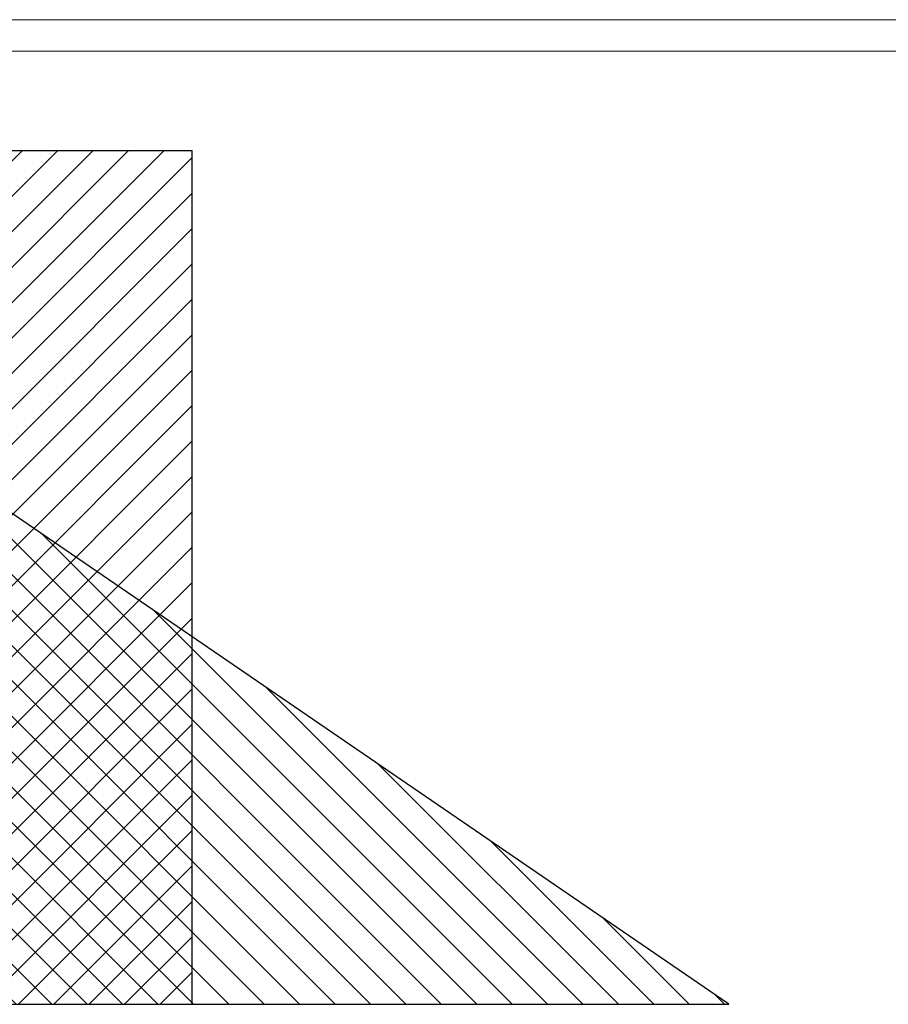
# Model space of a CAD drawing. Header units: millimetres. Extents: x 0 to 39823, y 0 to 11880.
# Tile 17 of 83: x 17070 to 19823, y 8759 to 11880. Entities that reach past the tile are written whole.
import ezdxf

# ---------------------------------------------------------------- set-up
doc = ezdxf.new("R2010")
doc.units = ezdxf.units.MM
for name, color, linetype in [('FORMAT', 7, 'Continuous'), ('ODMIKI funkcionalni', 253, 'Continuous'), ('ODMIKI varnostni', 252, 'Continuous')]:
    doc.layers.add(name, color=color, linetype=linetype)

msp = doc.modelspace()

# ---------------------------------------------------------------- hatches: boundary and pattern name
at = {"layer": 'ODMIKI funkcionalni'}
h = msp.add_hatch(dxfattribs=at)
h.set_pattern_fill('ANSI31', color=256, scale=25)
h.paths.add_polyline_path([(17616.6, 11465.7), (9866.5, 11465.7), (9866.5, 8759.1), (10366.3, 8759.1), (10366.3, 10480.9), (16817.9, 10480.9), (16817.9, 8759.1), (17616.6, 8759.1)])
at = {"layer": 'ODMIKI varnostni'}
h = msp.add_hatch(dxfattribs=at)
h.set_pattern_fill('ANSI31', color=256, scale=25, angle=90)
h.paths.add_polyline_path([(16817.9, 10470.4), (16817.9, 8759.1), (19317.9, 8759.1)])
h.paths.add_polyline_path([(10366.3, 10470.4), (7866.3, 8759.1), (10366.3, 8759.1)])

# ---------------------------------------------------------------- linework, layer by layer
at = {"layer": 'FORMAT', "color": 7, "linetype": 'Continuous', "lineweight": 18, "ltscale": 27}
for p, q in [((0, 11880), (39823.2, 11880)), ((500, 11780), (39723.2, 11780))]:
    msp.add_line(p, q, dxfattribs=at)
at = {"layer": 'ODMIKI funkcionalni', "ltscale": 10}
for p, q in [((9866.5, 11465.7), (17616.6, 11465.7)), ((17616.6, 8759.1), (17616.6, 11465.7)), ((16817.9, 8759.1), (17616.6, 8759.1))]:
    msp.add_line(p, q, dxfattribs=at)
at = {"layer": 'ODMIKI varnostni'}
for p, q in [((19317.9, 8759.1), (16817.9, 10470.4)), ((16817.9, 8759.1), (19317.9, 8759.1))]:
    msp.add_line(p, q, dxfattribs=at)

doc.saveas('drawing.dxf')
